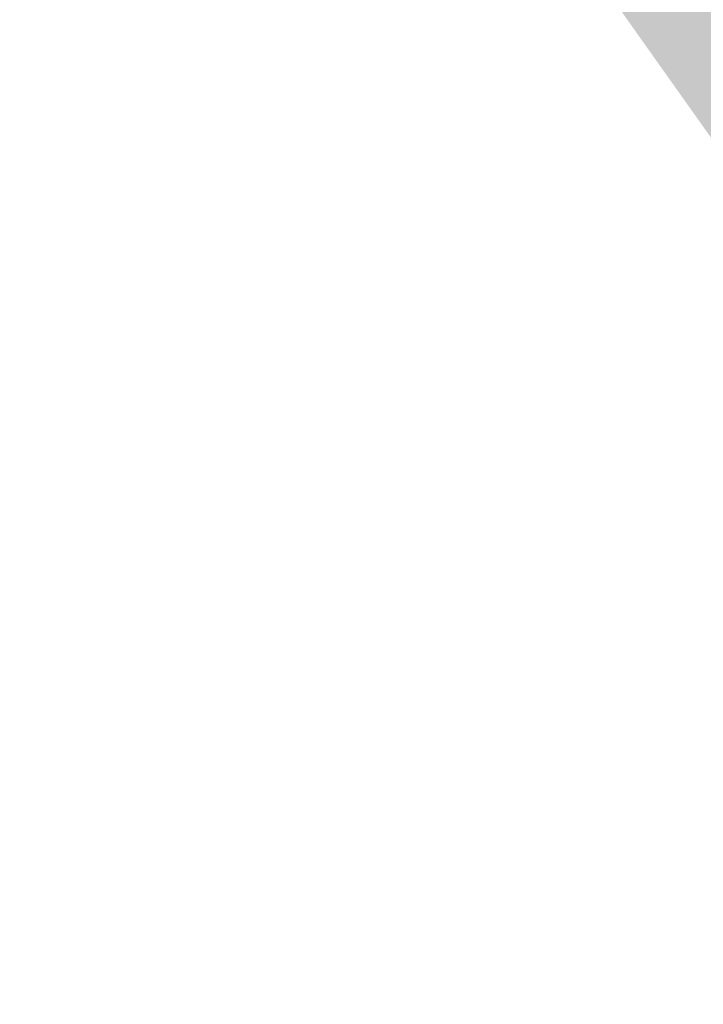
# Model space of a CAD drawing. Extents: x 306008 to 307050, y 9156110 to 9156581.
# Tile 71 of 256: x 306105.14 to 306106.31, y 9156370.08 to 9156371.77. Entities that reach past the tile are written whole.
import ezdxf

# ---------------------------------------------------------------- set-up
doc = ezdxf.new("R2010")
doc.units = 0
doc.layers.add('D32_JLN_PAGAR_HIJAU', color=7, linetype='Continuous')

msp = doc.modelspace()

# ---------------------------------------------------------------- hatches: boundary and pattern name
at = {"layer": 'D32_JLN_PAGAR_HIJAU', "true_color": 0x78aa60}
h = msp.add_hatch(color=7, dxfattribs=at)
h.dxf.hatch_style = 1
h.paths.add_polyline_path([(306112.3694, 9156365.7231), (306112.0702, 9156365.9024), (306111.7919, 9156366.1127), (306108.135, 9156369.1977), (306107.9334, 9156369.3829), (306107.7481, 9156369.5843), (306107.5804, 9156369.8007), (306104.0723, 9156374.743), (306103.9366, 9156374.9505), (306103.8172, 9156375.1677), (306086.0128, 9156410.6861), (306085.9204, 9156410.8873), (306071.8442, 9156444.5052), (306071.8046, 9156444.6044), (306062.1135, 9156470.069), (306062.0506, 9156470.25), (306055.68, 9156490.5088), (306055.6204, 9156490.7239), (306047.8909, 9156522.8704), (306034.623, 9156559.9878), (306034.5096, 9156560.382), (306032.0667, 9156571.4617), (306032.1148, 9156571.3859), (306032.1455, 9156571.3343), (306032.2572, 9156571.1295), (306032.2882, 9156571.0669), (306032.3578, 9156570.9159), (306032.4386, 9156570.7272), (306032.4388, 9156570.7268), (306032.4499, 9156570.7022), (306032.45, 9156570.7019), (306032.5584, 9156570.4725), (306032.6588, 9156570.1892), (306032.7402, 9156569.9169), (306032.7402, 9156569.9166), (306032.7464, 9156569.8971), (306032.7465, 9156569.8965), (306032.7553, 9156569.8714), (306032.7554, 9156569.8711), (306032.9098, 9156569.4467), (306032.9099, 9156569.4465), (306032.9168, 9156569.4281), (306032.917, 9156569.4277), (306032.9241, 9156569.4101), (306032.9242, 9156569.4098), (306033.0864, 9156569.0219), (306033.1597, 9156568.8267), (306034.9979, 9156560.4896), (306035.0938, 9156560.1561), (306048.3707, 9156523.0134), (306056.1065, 9156490.8408), (306056.1569, 9156490.6587), (306062.5276, 9156470.4), (306062.5808, 9156470.2468), (306072.2719, 9156444.7823), (306072.3054, 9156444.6983), (306086.3816, 9156411.0804), (306086.4598, 9156410.9102), (306104.2642, 9156375.3918), (306104.3652, 9156375.208), (306104.4801, 9156375.0324), (306107.9881, 9156370.0901), (306108.13, 9156369.907), (306108.2868, 9156369.7365), (306108.4574, 9156369.5799), (306112.1143, 9156366.4949), (306112.3498, 9156366.3169), (306112.603, 9156366.1652), (306112.871, 9156366.0416), (306120.4746, 9156363.0166), (306120.8557, 9156363.9744), (306120.2898, 9156362.552), (306112.6861, 9156365.577)])

doc.saveas('drawing.dxf')
